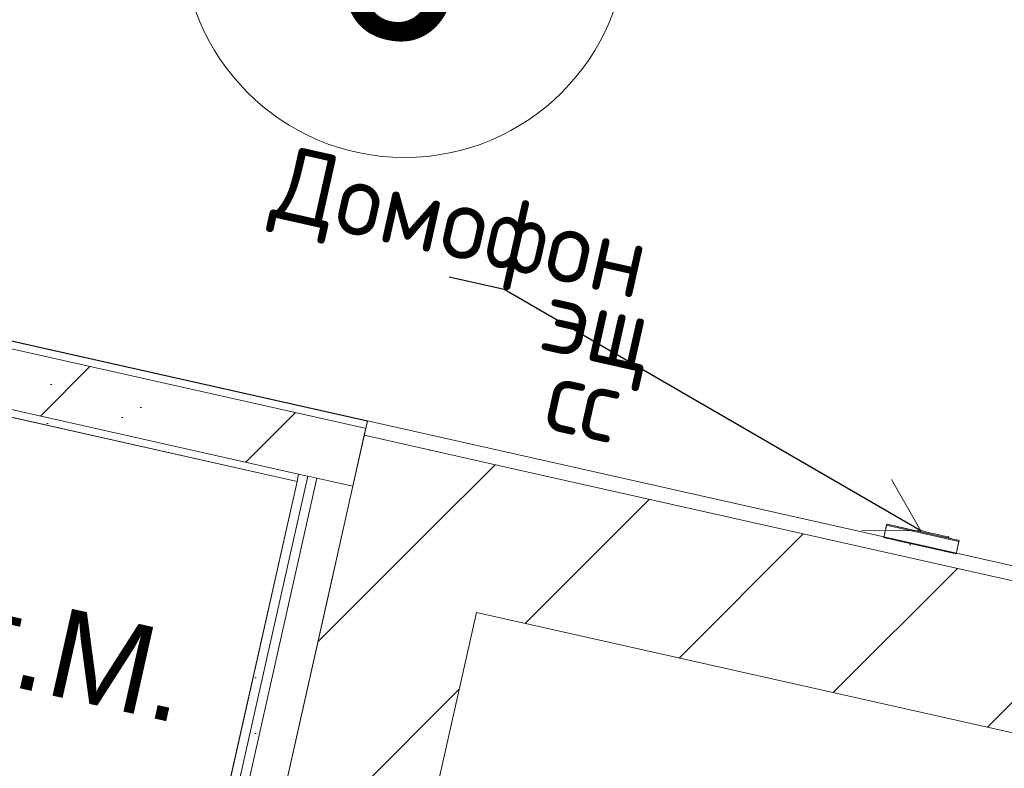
# Model space of a CAD drawing. Header units: millimetres. Extents: x -7145539 to -6664766, y 5874041 to 6141700.
# Tile 117 of 177: x -6934331 to -6933003, y 5899951 to 5900961. Entities that reach past the tile are written whole.
import ezdxf
from ezdxf.enums import TextEntityAlignment as Align

# ---------------------------------------------------------------- set-up
doc = ezdxf.new("R2010")
doc.units = ezdxf.units.MM
doc.header["$MEASUREMENT"] = 0
for name, color, linetype in [('S - квартира_помещение.АР', 7, 'Continuous'), ('АР-Мебель_Сантехника.АР', 7, 'Continuous'), ('АР-Стены_внутренние_пилоны.АР', 7, 'Continuous'), ('АР-Стены_Перегородки_100_.АР', 7, 'Continuous'), ('АР-Стены_Перегородки_шахты_.АР', 7, 'Continuous'), ('АР-Чертеж-Размеры.АР', 7, 'Continuous')]:
    doc.layers.add(name, color=color, linetype=linetype)
for name, color, linetype, lineweight in [('S - квартира_помещение.АР_Ном._пера__101', 252, 'Continuous', 0), ('АР-Мебель_Оборудование_Технология.АР_Ном._пера__101', 252, 'Continuous', 0), ('АР-Мебель_Сантехника.АР_Ном._пера__101', 252, 'Continuous', 0), ('АР-Стены_внутренние_пилоны.АР_Ном._пера__1', 7, 'Continuous', 15), ('АР-Стены_Перегородки_100_.АР_Ном._пера__1', 7, 'Continuous', 15), ('АР-Стены_Перегородки_шахты_.АР_Ном._пера__1', 7, 'Continuous', 15), ('АР-Чертеж-Размеры.АР_Ном._пера__1', 7, 'Continuous', 0), ('ИОС-Шахты и отверстия.АР_Ном._пера__1', 7, 'Continuous', 0), ('Паспорта Зон Archicad_Ном._пера__1', 7, 'Continuous', 0)]:
    doc.layers.add(name, color=color, linetype=linetype, lineweight=lineweight)
doc.layers.add('АР-Мебель_Сантехника.АР_Ном._пера__86', color=7, linetype='Continuous', lineweight=0, true_color=0xbdbdbd)
doc.styles.add('РЎР“Р•РќР•Р\xa0Р\x98Р\xa0_РЎРўР\x98Р›Р¬_1', font='txt')
doc.styles.add('РЎР“Р•РќР•Р\xa0Р\x98Р\xa0_РЎРўР\x98Р›Р¬_3', font='arial.ttf')
doc.styles.add('РЎР“Р•РќР•Р\xa0Р\x98Р\xa0_РЎРўР\x98Р›Р¬_6', font='GOST_Common.ttf')
doc.styles.add('РЎР“Р•РќР•Р\xa0Р\x98Р\xa0_РЎРўР\x98Р›Р¬_7', font='txt')
doc.dimstyles.new('СГЕНЕРИР_СТИЛЬ__2', dxfattribs={"dimtxt": 150, "dimasz": 142.5, "dimexe": 0.18, "dimexo": 0.0625, "dimgap": 0, "dimtad": 1, "dimdec": 0, "dimzin": 0, "dimdsep": 46, "dimtxsty": 'РЎР“Р•РќР•Р\xa0Р\x98Р\xa0_РЎРўР\x98Р›Р¬_6', "dimblk": 'ARROWHEAD_6', "dimblk1": 'ARROWHEAD_6', "dimblk2": 'ARROWHEAD_6', "dimcen": 0.09, "dimse1": 1, "dimse2": 1, "dimclrd": 7, "dimclre": 7, "dimclrt": 7, "dimazin": 0, "dimtfac": 1, "dimtdec": 4, "dimtmove": 2, "dimatfit": 3, "dimfxl": 1, "dimtolj": 1, "dimtzin": 0, "dimarcsym": 0})
doc.dimstyles.new('СГЕНЕРИР_СТИЛЬ__9', dxfattribs={"dimtxt": 0.18, "dimasz": 76, "dimexe": 0.18, "dimexo": 0.0625, "dimgap": 0, "dimtad": 0, "dimtih": 1, "dimtoh": 1, "dimdec": 4, "dimzin": 0, "dimdsep": 46, "dimcen": 0.09, "dimadec": 0, "dimazin": 0, "dimtfac": 1, "dimtdec": 4, "dimtmove": 0, "dimatfit": 3, "dimldrblk": 'ARROWHEAD_14', "dimfxl": 1, "dimtolj": 1, "dimtzin": 0, "dimarcsym": 0})
pattern_1 = [(45, (-6321637.81, 6318947.94), (-169.70563, 169.70563), []), (90, (-6321807.52, 6319117.65), (-216, 0), [0, -144, 0, -216]), (155, (-6321637.81, 6319287.35), (91.285545, 195.76248), [0, -105.6, 0, -182.4])]
pattern_2 = [(45, (-6321637.81, 6319297.94), (-111.369318, 111.369318), [0, -105, 0, -157.5]), (110, (-6321287.81, 6319297.94), (148.001588, 53.868173), [0, -77, 0, -133])]
pattern_3 = [(45, (-6321637.81, 6318947.94), (-127.279217, 127.279217), [])]
pattern_4 = [(45, (-6321637.81, 6318947.94), (-84.852814, 84.852814), []), (45, (-6321680.24, 6318990.37), (-84.852814, 84.852814), [90, -30, 0, -30])]
pattern_5 = [(0, (-6321637.814, 6318947.94), (0, 75), [0, -75])]

# ---------------------------------------------------------------- blocks, each defined once
blk = doc.blocks.new('С_у_4_44_1', base_point=(-6937377.3, 5897592.1))
at = {"layer": 'S - квартира_помещение.АР_Ном._пера__101', "color": 252, "linetype": 'Continuous', "lineweight": 0, "flags": 128}
blk.add_lwpolyline([(-6934482.7, 5897996), (-6933956.6, 5900338.2), (-6935795.8, 5900751.3), (-6936321.9, 5898409.1), (-6935706.9, 5898271), (-6935706.9, 5898271)], close=True, dxfattribs=at)
at = {"layer": 'Паспорта Зон Archicad_Ном._пера__1', "color": 7, "lineweight": 0, "style": 'РЎР“Р•РќР•Р\xa0Р\x98Р\xa0_РЎРўР\x98Р›Р¬_1'}
blk.add_attdef('ROOM_NUMBER', text='', height=250, rotation=347.3411, dxfattribs=at).set_placement((-6935311.1, 5900247.5), align=Align.MIDDLE_CENTER)
blk = doc.blocks.new('Холл_6_47_1', base_point=(-6933407.5, 5901826))
at = {"layer": 'S - квартира_помещение.АР_Ном._пера__101', "color": 252, "linetype": 'Continuous', "lineweight": 0, "flags": 128}
blk.add_lwpolyline([(-6932486.5, 5902160.7), (-6934325.6, 5902573.8), (-6934051.7, 5903793.3), (-6935124.9, 5904034.3), (-6935617.1, 5901843.5), (-6935837.2, 5900863.6), (-6932924.8, 5900209.4)], close=True, dxfattribs=at)
at = {"layer": 'Паспорта Зон Archicad_Ном._пера__1', "color": 7, "linetype": 'Continuous', "lineweight": 0}
blk.add_circle((-6933811.4, 5901075.1), 300, dxfattribs=at)
at = {"layer": 'Паспорта Зон Archicad_Ном._пера__1', "color": 7, "lineweight": 0, "style": 'РЎР“Р•РќР•Р\xa0Р\x98Р\xa0_РЎРўР\x98Р›Р¬_1'}
blk.add_attdef('ROOM_NUMBER', text='', height=250, rotation=347.3411, dxfattribs=at).set_placement((-6933811.4, 5901060.1), align=Align.MIDDLE_CENTER)
blk = doc.blocks.new('Стиральная Машина 23[153]_1', base_point=(-6934380.8, 5899818.5))
at = {"layer": 'АР-Мебель_Сантехника.АР_Ном._пера__101', "color": 252, "linetype": 'Continuous', "lineweight": 0, "flags": 128}
blk.add_lwpolyline([(-6934673.5, 5899884.3), (-6934542, 5900469.7), (-6933956.6, 5900338.2), (-6934088.1, 5899752.8)], close=True, dxfattribs=at)
at = {"layer": 'АР-Мебель_Сантехника.АР_Ном._пера__86', "color": 9, "lineweight": 0, "true_color": 0xbdbdbd, "style": 'РЎР“Р•РќР•Р\xa0Р\x98Р\xa0_РЎРўР\x98Р›Р¬_3'}
blk.add_attdef('stDisplayText', text='', height=120, rotation=347.3412, dxfattribs=at).set_placement((-6934315, 5900117.1), align=Align.MIDDLE_CENTER)
blk = doc.blocks.new('Стена_245_1', base_point=(-6935927.3, 5900873))
at = {"layer": 'АР-Стены_Перегородки_100_.АР', "linetype": 'Continuous', "lineweight": 0, "true_color": 0x000000}
h = blk.add_hatch(dxfattribs=at)
h.set_pattern_fill('ШТУКАТУРКА__ГИПС_01_0001', color=18, style=0, pattern_type=2)
h.set_pattern_definition(pattern_2)
h.paths.add_polyline_path([(-6934702.5, 5900598), (-6933871, 5900411.2), (-6933861.5, 5900419.3), (-6934700.4, 5900607.7)])
h = blk.add_hatch(dxfattribs=at)
h.set_pattern_fill('БУТ__50__0001', color=18, style=0, pattern_type=2)
h.set_pattern_definition(pattern_1)
h.paths.add_polyline_path([(-6934702.5, 5900598), (-6934720.1, 5900519.9), (-6933947.1, 5900346.3), (-6933871, 5900411.2)])
h = blk.add_hatch(dxfattribs=at)
h.set_pattern_fill('ШТУКАТУРКА__ГИПС_01_0001', color=18, style=0, pattern_type=2)
h.set_pattern_definition(pattern_2)
h.paths.add_polyline_path([(-6934720.1, 5900519.9), (-6934722.3, 5900510.1), (-6933956.6, 5900338.2), (-6933954.4, 5900347.9)])
h = blk.add_hatch(dxfattribs=at)
h.set_pattern_fill('ШТУКАТУРКА__ГИПС_01_0001', color=18, style=0, pattern_type=2)
h.set_pattern_definition(pattern_2)
h.paths.add_polyline_path([(-6933871, 5900411.2), (-6933863.7, 5900409.5), (-6933861.5, 5900419.3)])
h = blk.add_hatch(dxfattribs=at)
h.set_pattern_fill('БУТ__50__0001', color=18, style=0, pattern_type=2)
h.set_pattern_definition(pattern_1)
h.paths.add_polyline_path([(-6933881.2, 5900331.5), (-6933863.7, 5900409.5), (-6933871, 5900411.2), (-6933924.9, 5900365.2), (-6933930, 5900342.4)])
h = blk.add_hatch(dxfattribs=at)
h.set_pattern_fill('БУТ__50__0001', color=18, style=0, pattern_type=2)
h.set_pattern_definition(pattern_1)
h.paths.add_polyline_path([(-6933930, 5900342.4), (-6933924.9, 5900365.2), (-6933940.8, 5900351.7), (-6933942.2, 5900345.2)])
h = blk.add_hatch(dxfattribs=at)
h.set_pattern_fill('БУТ__50__0001', color=18, style=0, pattern_type=2)
h.set_pattern_definition(pattern_1)
h.paths.add_polyline_path([(-6933942.2, 5900345.2), (-6933940.8, 5900351.7), (-6933947.1, 5900346.3)])
at = {"layer": 'АР-Стены_Перегородки_100_.АР_Ном._пера__1', "color": 7, "linetype": 'Continuous', "lineweight": 15}
for p, q in [((-6933871, 5900411.2), (-6934702.5, 5900598)), ((-6934720.1, 5900519.9), (-6933954.4, 5900347.9)), ((-6933947.1, 5900346.3), (-6933954.4, 5900347.9))]:
    blk.add_line(p, q, dxfattribs=at)
at = {"layer": 'АР-Стены_Перегородки_100_.АР_Ном._пера__1', "color": 7, "linetype": 'Continuous', "lineweight": 0}
blk.add_line((-6933954.4, 5900347.9), (-6933956.6, 5900338.2), dxfattribs=at)
at = {"layer": 'АР-Стены_Перегородки_100_.АР_Ном._пера__1', "color": 7, "linetype": 'Continuous', "lineweight": 0, "flags": 128}
for points in [[(-6933861.5, 5900419.3), (-6934700.4, 5900607.7)], [(-6934722.3, 5900510.1), (-6933956.6, 5900338.2)]]:
    blk.add_lwpolyline(points, dxfattribs=at)
at = {"layer": 'АР-Стены_Перегородки_шахты_.АР_Ном._пера__1', "color": 7, "linetype": 'Continuous', "lineweight": 15}
for p, q in [((-6933863.7, 5900409.5), (-6933871, 5900411.2)), ((-6933942.2, 5900345.2), (-6933947.1, 5900346.3)), ((-6933930, 5900342.4), (-6933942.2, 5900345.2)), ((-6933881.2, 5900331.5), (-6933930, 5900342.4))]:
    blk.add_line(p, q, dxfattribs=at)
at = {"layer": 'АР-Стены_Перегородки_шахты_.АР_Ном._пера__1', "color": 7, "linetype": 'Continuous', "lineweight": 0, "flags": 128}
blk.add_lwpolyline([(-6933861.5, 5900419.3), (-6933863.7, 5900409.5)], dxfattribs=at)
at = {"layer": 'АР-Стены_Перегородки_шахты_.АР_Ном._пера__1', "color": 7, "linetype": 'Continuous', "lineweight": 15, "flags": 128}
blk.add_lwpolyline([(-6933863.7, 5900409.5), (-6933881.2, 5900331.5)], dxfattribs=at)
blk = doc.blocks.new('Стена_248_1', base_point=(-6933790.1, 5900280.8))
at = {"layer": 'АР-Стены_Перегородки_100_.АР', "linetype": 'Continuous', "lineweight": 0, "true_color": 0x000000}
h = blk.add_hatch(dxfattribs=at)
h.set_pattern_fill('ШТУКАТУРКА__ГИПС_01_0001', color=18, style=0, pattern_type=2)
h.set_pattern_definition(pattern_2)
h.paths.add_polyline_path([(-6933865.8, 5900400.3), (-6933848.1, 5900396.3), (-6933861.4, 5900419.8)])
h = blk.add_hatch(dxfattribs=at)
h.set_pattern_fill('ШТУКАТУРКА__ГИПС_01_0001', color=18, style=0, pattern_type=2)
h.set_pattern_definition(pattern_2)
h.paths.add_polyline_path([(-6932924.8, 5900209.4), (-6933861.4, 5900419.8), (-6933848.1, 5900396.3), (-6932929.1, 5900189.9)])
h = blk.add_hatch(dxfattribs=at)
h.set_pattern_fill('БЛОКИ_БЕТОННЫЕ_ЭФФЕКТИВН_78', color=18, style=0, pattern_type=2)
h.set_pattern_definition(pattern_3)
h.paths.add_polyline_path([(-6933909.6, 5900205.1), (-6933714.5, 5900161.3), (-6933848.1, 5900396.3), (-6933865.8, 5900400.3)])
h = blk.add_hatch(dxfattribs=at)
h.set_pattern_fill('БЛОКИ_БЕТОННЫЕ_ЭФФЕКТИВН_78', color=18, style=0, pattern_type=2)
h.set_pattern_definition(pattern_3)
h.paths.add_polyline_path([(-6933670.7, 5900356.4), (-6933848.1, 5900396.3), (-6933714.5, 5900161.3)])
h = blk.add_hatch(dxfattribs=at)
h.set_pattern_fill('БЛОКИ_БЕТОННЫЕ_ЭФФЕКТИВН_78', color=18, style=0, pattern_type=2)
h.set_pattern_definition(pattern_3)
h.paths.add_polyline_path([(-6933714.5, 5900161.3), (-6932953.5, 5899990.4), (-6932909.6, 5900185.5), (-6933670.7, 5900356.4)])
h = blk.add_hatch(dxfattribs=at)
h.set_pattern_fill('ШТУКАТУРКА__ГИПС_01_0001', color=18, style=0, pattern_type=2)
h.set_pattern_definition(pattern_2)
h.paths.add_polyline_path([(-6932929.1, 5900189.9), (-6932909.6, 5900185.5), (-6932905.2, 5900205), (-6932924.8, 5900209.4)])
at = {"layer": 'АР-Стены_внутренние_пилоны.АР_Ном._пера__1', "color": 7, "linetype": 'Continuous', "lineweight": 15}
blk.add_line((-6933865.8, 5900400.3), (-6933848.1, 5900396.3), dxfattribs=at)
at = {"layer": 'АР-Стены_внутренние_пилоны.АР_Ном._пера__1', "color": 7, "linetype": 'Continuous', "lineweight": 0, "flags": 128}
blk.add_lwpolyline([(-6933861.4, 5900419.8), (-6933865.8, 5900400.3)], dxfattribs=at)
at = {"layer": 'АР-Стены_внутренние_пилоны.АР_Ном._пера__1', "color": 7, "linetype": 'Continuous', "lineweight": 15, "flags": 128}
blk.add_lwpolyline([(-6933865.8, 5900400.3), (-6933909.6, 5900205.1)], dxfattribs=at)
at = {"layer": 'АР-Стены_Перегородки_100_.АР_Ном._пера__1', "color": 7, "linetype": 'Continuous', "lineweight": 15}
for p, q in [((-6933670.7, 5900356.4), (-6933848.1, 5900396.3)), ((-6932909.6, 5900185.5), (-6933670.7, 5900356.4))]:
    blk.add_line(p, q, dxfattribs=at)
at = {"layer": 'АР-Стены_Перегородки_100_.АР_Ном._пера__1', "color": 7, "linetype": 'Continuous', "lineweight": 30}
for p, q in [((-6932909.6, 5900185.5), (-6932905.2, 5900205)), ((-6932953.5, 5899990.4), (-6932909.6, 5900185.5))]:
    blk.add_line(p, q, dxfattribs=at)
at = {"layer": 'АР-Стены_Перегородки_100_.АР_Ном._пера__1', "color": 7, "linetype": 'Continuous', "lineweight": 0, "flags": 128}
blk.add_lwpolyline([(-6932924.8, 5900209.4), (-6933861.4, 5900419.8)], dxfattribs=at)
at = {"layer": 'АР-Стены_Перегородки_100_.АР_Ном._пера__1', "color": 7, "linetype": 'Continuous', "lineweight": 15, "flags": 128}
blk.add_lwpolyline([(-6933714.5, 5900161.3), (-6932953.5, 5899990.4)], dxfattribs=at)
blk = doc.blocks.new('Стена_249_1', base_point=(-6932824.2, 5900063.8))
at = {"layer": 'АР-Стены_внутренние_пилоны.АР', "linetype": 'Continuous', "lineweight": 0, "true_color": 0x000000}
h = blk.add_hatch(dxfattribs=at)
h.set_pattern_fill('ЖЕЛЕЗОБЕТОН__PROJECT__0001', color=18, style=0, pattern_type=2)
h.set_pattern_definition(pattern_4)
h.paths.add_polyline_path([(-6932909.6, 5900185.5), (-6932714.5, 5900141.7), (-6932710.1, 5900161.2), (-6932905.2, 5900205)])
h = blk.add_hatch(dxfattribs=at)
h.set_pattern_fill('ЖЕЛЕЗОБЕТОН__PROJECT__0001', color=18, style=0, pattern_type=2)
h.set_pattern_definition(pattern_4)
h.paths.add_polyline_path([(-6932953.5, 5899990.4), (-6932714.5, 5900141.7), (-6932909.6, 5900185.5)])
h = blk.add_hatch(dxfattribs=at)
h.set_pattern_fill('ШТУКАТУРКА__ГИПС_01_0001', color=18, style=0, pattern_type=2)
h.set_pattern_definition(pattern_2)
h.paths.add_polyline_path([(-6932895.6, 5899244), (-6932690.6, 5900156.8), (-6932714.5, 5900141.7), (-6932915.1, 5899248.3)])
h = blk.add_hatch(dxfattribs=at)
h.set_pattern_fill('ШТУКАТУРКА__ГИПС_01_0001', color=18, style=0, pattern_type=2)
h.set_pattern_definition(pattern_2)
h.paths.add_polyline_path([(-6932714.5, 5900141.7), (-6932690.6, 5900156.8), (-6932710.1, 5900161.2)])
h = blk.add_hatch(dxfattribs=at)
h.set_pattern_fill('ЖЕЛЕЗОБЕТОН__PROJECT__0001', color=18, style=0, pattern_type=2)
h.set_pattern_definition(pattern_4)
h.paths.add_polyline_path([(-6932919.5, 5899228.8), (-6932714.5, 5900141.7), (-6932953.5, 5899990.4), (-6933114.7, 5899272.7)])
at = {"layer": 'АР-Стены_внутренние_пилоны.АР_Ном._пера__1', "color": 7, "linetype": 'Continuous', "lineweight": 30}
for q in [(-6932714.5, 5900141.7), (-6932919.5, 5899228.8)]:
    blk.add_line((-6932915.1, 5899248.3), q, dxfattribs=at)
at = {"layer": 'АР-Стены_внутренние_пилоны.АР_Ном._пера__1', "color": 7, "linetype": 'Continuous', "lineweight": 0, "flags": 128}
blk.add_lwpolyline([(-6932895.6, 5899244), (-6932690.6, 5900156.8)], dxfattribs=at)
at = {"layer": 'АР-Стены_внутренние_пилоны.АР_Ном._пера__1', "color": 7, "linetype": 'Continuous', "lineweight": 30, "flags": 128}
blk.add_lwpolyline([(-6932953.5, 5899990.4), (-6933114.7, 5899272.7)], dxfattribs=at)
at = {"layer": 'АР-Стены_Перегородки_100_.АР_Ном._пера__1', "color": 7, "linetype": 'Continuous', "lineweight": 30}
for p, q in [((-6932909.6, 5900185.5), (-6932905.2, 5900205)), ((-6932953.5, 5899990.4), (-6932909.6, 5900185.5)), ((-6932714.5, 5900141.7), (-6932710.1, 5900161.2))]:
    blk.add_line(p, q, dxfattribs=at)
blk = doc.blocks.new('Стена_262_1', base_point=(-6934423.2, 5897918.6))
at = {"layer": 'АР-Стены_Перегородки_шахты_.АР', "linetype": 'Continuous', "lineweight": 0, "true_color": 0x000000}
h = blk.add_hatch(dxfattribs=at)
h.set_pattern_fill('ШТУКАТУРКА__ГИПС_03_0001', color=18, style=0, pattern_type=2)
h.set_pattern_definition(pattern_5)
h.paths.add_polyline_path([(-6934470.4, 5897993.3), (-6933942.2, 5900345.2), (-6933947.1, 5900346.3), (-6933956.6, 5900338.2), (-6934482.6, 5897996)])
h = blk.add_hatch(dxfattribs=at)
h.set_pattern_fill('ШТУКАТУРКА__ГИПС_03_0001', color=18, style=0, pattern_type=2)
h.set_pattern_definition(pattern_5)
h.paths.add_polyline_path([(-6934461, 5897978.4), (-6933930, 5900342.4), (-6933942.2, 5900345.2), (-6934473.2, 5897981.1)])
h = blk.add_hatch(dxfattribs=at)
h.set_pattern_fill('ШТУКАТУРКА__ГИПС_03_0001', color=18, style=0, pattern_type=2)
h.set_pattern_definition(pattern_5)
h.paths.add_polyline_path([(-6933956.6, 5900338.2), (-6933947.1, 5900346.3), (-6933954.4, 5900347.9)])
at = {"layer": 'АР-Стены_Перегородки_100_.АР_Ном._пера__1', "color": 7, "linetype": 'Continuous', "lineweight": 0}
blk.add_line((-6933954.4, 5900347.9), (-6933956.6, 5900338.2), dxfattribs=at)
at = {"layer": 'АР-Стены_Перегородки_100_.АР_Ном._пера__1', "color": 7, "linetype": 'Continuous', "lineweight": 15}
blk.add_line((-6933947.1, 5900346.3), (-6933954.4, 5900347.9), dxfattribs=at)
at = {"layer": 'АР-Стены_Перегородки_шахты_.АР_Ном._пера__1', "color": 7, "linetype": 'Continuous', "lineweight": 0}
for p, q in [((-6933942.2, 5900345.2), (-6934473.2, 5897981.1)), ((-6933930, 5900342.4), (-6934463.7, 5897966.2))]:
    blk.add_line(p, q, dxfattribs=at)
at = {"layer": 'АР-Стены_Перегородки_шахты_.АР_Ном._пера__1', "color": 7, "linetype": 'Continuous', "lineweight": 15}
for p, q in [((-6933942.2, 5900345.2), (-6933947.1, 5900346.3)), ((-6933930, 5900342.4), (-6933942.2, 5900345.2)), ((-6933881.2, 5900331.5), (-6933930, 5900342.4))]:
    blk.add_line(p, q, dxfattribs=at)
at = {"layer": 'АР-Стены_Перегородки_шахты_.АР_Ном._пера__1', "color": 7, "linetype": 'Continuous', "lineweight": 0, "flags": 128}
for points in [[(-6933956.6, 5900338.2), (-6934482.6, 5897996)], [(-6934414.9, 5897955.2), (-6933881.2, 5900331.5)]]:
    blk.add_lwpolyline(points, dxfattribs=at)
blk = doc.blocks.new('Стена_264_1', base_point=(-6933790.1, 5900280.8))
at = {"layer": 'АР-Стены_внутренние_пилоны.АР', "linetype": 'Continuous', "lineweight": 0, "true_color": 0x000000}
h = blk.add_hatch(dxfattribs=at)
h.set_pattern_fill('БЛОКИ_БЕТОННЫЕ_ЭФФЕКТИВН_78', color=18, style=0, pattern_type=2)
h.set_pattern_definition(pattern_3)
h.paths.add_polyline_path([(-6933909.6, 5900205.1), (-6934114.7, 5899292.3), (-6933919.5, 5899248.4), (-6933714.5, 5900161.3)])
at = {"layer": 'АР-Стены_внутренние_пилоны.АР_Ном._пера__1', "color": 7, "linetype": 'Continuous', "lineweight": 15, "flags": 128}
for points in [[(-6933909.6, 5900205.1), (-6934114.7, 5899292.3)], [(-6933875.7, 5899443.6), (-6933714.5, 5900161.3)]]:
    blk.add_lwpolyline(points, dxfattribs=at)
blk = doc.blocks.new('Дверной звонок[177]_1', base_point=(-6933165.2, 5900262.4))
at = {"layer": 'АР-Мебель_Оборудование_Технология.АР_Ном._пера__101', "color": 252, "linetype": 'Continuous', "lineweight": 0}
for p, q in [((-6933165.2, 5900262.4), (-6933161.5, 5900279.1)), ((-6933161.5, 5900279.1), (-6933161.2, 5900280.5)), ((-6933161.5, 5900279.1), (-6933160.9, 5900278.9)), ((-6933161.2, 5900280.5), (-6933160.6, 5900280.4)), ((-6933160.9, 5900278.9), (-6933159.7, 5900278.7)), ((-6933160.6, 5900280.4), (-6933159.4, 5900280.1)), ((-6933159.7, 5900278.7), (-6933158, 5900278.3)), ((-6933159.4, 5900280.1), (-6933157.7, 5900279.7)), ((-6933158, 5900278.3), (-6933155.8, 5900277.8)), ((-6933157.7, 5900279.7), (-6933155.5, 5900279.2)), ((-6933155.8, 5900277.8), (-6933153.2, 5900277.2)), ((-6933155.5, 5900279.2), (-6933152.9, 5900278.6)), ((-6933153.2, 5900277.2), (-6933150.3, 5900276.5)), ((-6933152.9, 5900278.6), (-6933149.9, 5900278)), ((-6933150.3, 5900276.5), (-6933147, 5900275.8)), ((-6933149.9, 5900278), (-6933146.7, 5900277.3)), ((-6933147, 5900275.8), (-6933143.7, 5900275.1)), ((-6933146.7, 5900277.3), (-6933143.4, 5900276.5)), ((-6933143.7, 5900275.1), (-6933142, 5900274.7)), ((-6933143.4, 5900276.5), (-6933141.7, 5900276.1)), ((-6933142, 5900274.7), (-6933083.4, 5900261.5)), ((-6933141.7, 5900276.1), (-6933083.1, 5900263)), ((-6933165.2, 5900262.4), (-6933164.6, 5900262.3)), ((-6933164.6, 5900262.3), (-6933163.5, 5900262)), ((-6933163.5, 5900262), (-6933161.8, 5900261.6)), ((-6933161.8, 5900261.6), (-6933159.6, 5900261.1)), ((-6933159.6, 5900261.1), (-6933157, 5900260.6)), ((-6933157, 5900260.6), (-6933154, 5900259.9)), ((-6933154, 5900259.9), (-6933150.8, 5900259.2)), ((-6933150.8, 5900259.2), (-6933147.4, 5900258.4)), ((-6933115.4, 5900270.2), (-6933115.1, 5900271.6)), ((-6933115.1, 5900271.6), (-6933114.5, 5900271.5)), ((-6933114.5, 5900271.5), (-6933113.4, 5900271.3)), ((-6933113.4, 5900271.3), (-6933111.7, 5900270.9)), ((-6933111.7, 5900270.9), (-6933109.6, 5900270.4)), ((-6933109.6, 5900270.4), (-6933107.1, 5900269.8)), ((-6933107.1, 5900269.8), (-6933104.2, 5900269.2)), ((-6933104.2, 5900269.2), (-6933101.1, 5900268.5)), ((-6933101.1, 5900268.5), (-6933097.8, 5900267.8)), ((-6933097.8, 5900267.8), (-6933094.5, 5900267)), ((-6933094.5, 5900267), (-6933091.2, 5900266.3)), ((-6933091.2, 5900266.3), (-6933088.1, 5900265.6)), ((-6933088.1, 5900265.6), (-6933085.2, 5900264.9)), ((-6933085.2, 5900264.9), (-6933082.7, 5900264.4)), ((-6933083.4, 5900261.5), (-6933081.7, 5900261.2)), ((-6933083.1, 5900263), (-6933081.4, 5900262.6)), ((-6933082.7, 5900264.4), (-6933080.6, 5900263.9)), ((-6933081.7, 5900261.2), (-6933078.4, 5900260.4)), ((-6933081.4, 5900262.6), (-6933078, 5900261.8)), ((-6933080.6, 5900263.9), (-6933078.9, 5900263.5)), ((-6933078.9, 5900263.5), (-6933077.8, 5900263.3)), ((-6933078.4, 5900260.4), (-6933075.2, 5900259.7)), ((-6933078, 5900261.8), (-6933074.8, 5900261.1)), ((-6933077.8, 5900263.3), (-6933077.2, 5900263.1)), ((-6933077.5, 5900261.7), (-6933077.2, 5900263.1)), ((-6933075.2, 5900259.7), (-6933072.2, 5900259)), ((-6933074.8, 5900261.1), (-6933071.9, 5900260.4)), ((-6933072.2, 5900259), (-6933069.6, 5900258.4)), ((-6933071.9, 5900260.4), (-6933069.3, 5900259.9)), ((-6933069.3, 5900259.9), (-6933067.1, 5900259.4)), ((-6933067.1, 5900259.4), (-6933065.4, 5900259)), ((-6933147.4, 5900258.4), (-6933145.7, 5900258)), ((-6933145.7, 5900258), (-6933087.2, 5900244.9)), ((-6933069.6, 5900258.4), (-6933067.4, 5900257.9)), ((-6933067.7, 5900240.5), (-6933063.9, 5900257.2)), ((-6933067.4, 5900257.9), (-6933065.7, 5900257.6)), ((-6933065.7, 5900257.6), (-6933064.5, 5900257.3)), ((-6933065.4, 5900259), (-6933064.2, 5900258.7)), ((-6933064.5, 5900257.3), (-6933063.9, 5900257.2)), ((-6933064.2, 5900258.7), (-6933063.6, 5900258.6)), ((-6933063.9, 5900257.2), (-6933063.6, 5900258.6)), ((-6933087.2, 5900244.9), (-6933085.5, 5900244.5)), ((-6933085.5, 5900244.5), (-6933082.1, 5900243.7)), ((-6933082.1, 5900243.7), (-6933078.9, 5900243)), ((-6933078.9, 5900243), (-6933075.9, 5900242.4)), ((-6933075.9, 5900242.4), (-6933073.3, 5900241.8)), ((-6933073.3, 5900241.8), (-6933071.1, 5900241.3)), ((-6933071.1, 5900241.3), (-6933069.4, 5900240.9)), ((-6933069.4, 5900240.9), (-6933068.3, 5900240.6)), ((-6933068.3, 5900240.6), (-6933067.7, 5900240.5))]:
    blk.add_line(p, q, dxfattribs=at)
at = {"layer": 'АР-Мебель_Оборудование_Технология.АР_Ном._пера__101', "color": 252, "linetype": 'Continuous', "lineweight": 0, "flags": 128}
for points in [[(-6933161.2, 5900280.5), (-6933063.6, 5900258.6), (-6933067.7, 5900240.5), (-6933165.2, 5900262.4)], [(-6933083.1, 5900263), (-6933081.4, 5900262.6), (-6933078, 5900261.8), (-6933077.5, 5900261.7), (-6933077.2, 5900263.1), (-6933077.8, 5900263.3), (-6933078.9, 5900263.5), (-6933080.6, 5900263.9), (-6933082.7, 5900264.4), (-6933085.2, 5900264.9), (-6933088.1, 5900265.6), (-6933091.2, 5900266.3), (-6933094.5, 5900267), (-6933097.8, 5900267.8), (-6933101.1, 5900268.5), (-6933104.2, 5900269.2), (-6933107.1, 5900269.8), (-6933109.6, 5900270.4), (-6933111.7, 5900270.9), (-6933113.4, 5900271.3), (-6933114.5, 5900271.5), (-6933115.1, 5900271.6), (-6933115.4, 5900270.2)]]:
    blk.add_lwpolyline(points, close=True, dxfattribs=at)
blk = doc.blocks.new('*D1326', base_point=(-6321637.8, 6318947.9))
at = {"layer": 'АР-Чертеж-Размеры.АР_Ном._пера__1', "color": 7, "linetype": 'Continuous', "lineweight": 0, "transparency": 16777216}
for p, q in [((-6934337.2, 5902691.7), (-6934361.9, 5902582)), ((-6934305.1, 5902492.4), (-6934418.6, 5902671.6)), ((-6934499.1, 5902612.8), (-6934224.7, 5902551.2)), ((-6934361.9, 5902582), (-6934800.3, 5900630.2)), ((-6934857, 5900719.8), (-6934743.5, 5900540.5)), ((-6934937.5, 5900661), (-6934663.1, 5900599.3)), ((-6934800.3, 5900630.2), (-6934824.9, 5900520.4))]:
    blk.add_line(p, q, dxfattribs=at)
at = {"layer": 'АР-Чертеж-Размеры.АР_Ном._пера__1', "color": 7, "lineweight": 0, "transparency": 16777216, "insert": (-6934571.6, 5901785), "char_height": 150, "attachment_point": 7, "rotation": 77.3411, "style": 'РЎР“Р•РќР•Р\xa0Р\x98Р\xa0_РЎРўР\x98Р›Р¬_6'}
blk.add_mtext('\\A1;{\\pql;\\fGOST Common|b0|i0|c204|p0;\\W1.000000;2\xa0000}', dxfattribs=at)
blk = doc.blocks.new('ARROWHEAD_6')
at = {"color": 0, "linetype": 'Continuous', "lineweight": 0}
for p, q in [((-0.5, -0.5), (0.5, 0.5)), ((0, 0), (-1, 0))]:
    blk.add_line(p, q, dxfattribs=at)
blk = doc.blocks.new('ARROWHEAD_14')
at = {"color": 0, "linetype": 'Continuous', "lineweight": 0}
blk.add_line((0, 0), (-1, 0), dxfattribs=at)
at = {"color": 0, "linetype": 'Continuous', "lineweight": 0, "flags": 128}
blk.add_lwpolyline([(-0.9093, 0.525), (0, 0), (-0.9093, -0.525)], dxfattribs=at)

msp = doc.modelspace()

# ---------------------------------------------------------------- linework, layer by layer
at = {"layer": 'S - квартира_помещение.АР', "color": 254, "linetype": 'Continuous', "lineweight": 0, "true_color": 0xd8d8d8, "flags": 128}
for points in [[(-6932486.5, 5902160.7), (-6934325.6, 5902573.8), (-6934051.7, 5903793.3), (-6935124.9, 5904034.3), (-6935617.1, 5901843.5), (-6935837.2, 5900863.6), (-6932924.8, 5900209.4)], [(-6934482.7, 5897996), (-6933956.6, 5900338.2), (-6935795.8, 5900751.3), (-6936321.9, 5898409.1), (-6935706.9, 5898271), (-6935706.9, 5898271)]]:
    msp.add_lwpolyline(points, close=True, dxfattribs=at)

# ---------------------------------------------------------------- block references
at = {"layer": 'S - квартира_помещение.АР', "color": 7, "linetype": 'Continuous', "lineweight": 0}
msp.add_blockref('Холл_6_47_1', (-6933407.5, 5901826), dxfattribs=at).add_auto_attribs({'ROOM_NUMBER': '6'})
msp.add_blockref('С_у_4_44_1', (-6937377.3, 5897592.1), dxfattribs=at)
at = {"layer": 'АР-Мебель_Оборудование_Технология.АР_Ном._пера__101', "color": 252, "linetype": 'Continuous', "lineweight": 0}
msp.add_blockref('Дверной звонок[177]_1', (-6933165.2, 5900262.4), dxfattribs=at)
at = {"layer": 'АР-Мебель_Сантехника.АР', "color": 252, "linetype": 'Continuous', "lineweight": 0}
msp.add_blockref('Стиральная Машина 23[153]_1', (-6934380.8, 5899818.5), dxfattribs=at).add_auto_attribs({'stDisplayText': 'Ст.М.'})
at = {"layer": 'АР-Стены_внутренние_пилоны.АР', "color": 7, "lineweight": 0}
for name, p in [('Стена_264_1', (-6933790.1, 5900280.8)), ('Стена_249_1', (-6932824.2, 5900063.8))]:
    msp.add_blockref(name, p, dxfattribs=at)
at = {"layer": 'АР-Стены_Перегородки_100_.АР', "color": 7, "lineweight": 0}
for name, p in [('Стена_245_1', (-6935927.3, 5900873)), ('Стена_248_1', (-6933790.1, 5900280.8))]:
    msp.add_blockref(name, p, dxfattribs=at)
at = {"layer": 'АР-Стены_Перегородки_шахты_.АР', "color": 7, "lineweight": 0}
msp.add_blockref('Стена_262_1', (-6934423.2, 5897918.6), dxfattribs=at)

# ---------------------------------------------------------------- texts
at = {"layer": 'АР-Мебель_Оборудование_Технология.АР_Ном._пера__101', "color": 252, "linetype": 'Continuous', "lineweight": 0, "insert": (-6933751.5, 5900613.8), "char_height": 100, "attachment_point": 8, "rotation": 347.3424, "style": 'РЎР“Р•РќР•Р\xa0Р\x98Р\xa0_РЎРўР\x98Р›Р¬_7'}
msp.add_mtext('\\A1;{\\pqc;\\fGOST Common|b1|i0|c204|p0;\\W1.000000;Домофон}', dxfattribs=at)
at = {"layer": 'ИОС-Шахты и отверстия.АР_Ном._пера__1', "color": 7, "linetype": 'Continuous', "lineweight": 0, "insert": (-6933559, 5900499.1), "char_height": 100, "attachment_point": 5, "rotation": 347.342, "line_spacing_factor": 0.621177, "style": 'РЎР“Р•РќР•Р\xa0Р\x98Р\xa0_РЎРўР\x98Р›Р¬_6'}
msp.add_mtext('\\A1;{\\pqc;\\fGOST Common|b0|i0|c204|p0;\\W1.000000;эщ\\P\\pqc;\\fGOST Common|b0|i0|c204|p0;\\W1.000000;сс}', dxfattribs=at)

# ---------------------------------------------------------------- dimensions: what is measured, and where the dimension line sits
at = {"layer": 'АР-Чертеж-Размеры.АР', "color": 7, "linetype": 'Continuous', "lineweight": 0}
dim = msp.add_linear_dim(base=(-6934800.2733, 5900630.1557), p1=(-6933303.5952, 5902344.2766), p2=(-6934893.2949, 5900651.0489), angle=257.3411, dimstyle='СГЕНЕРИР_СТИЛЬ__2', dxfattribs=at)
dim.commit()
dim.dimension.update_dxf_attribs({"geometry": '*D1326', "text_midpoint": (-6934588.4286, 5902052.4673), "dimtype": 160, "text_rotation": 77.3411})

# ---------------------------------------------------------------- leaders
at = {"layer": 'АР-Мебель_Оборудование_Технология.АР_Ном._пера__101', "color": 252, "linetype": 'Continuous', "lineweight": 0, "annotation_type": 0, "has_hookline": 1, "hookline_direction": 1, "text_width": 509.1, "horizontal_direction": (0.975697, -0.219125, 0)}
msp.add_leader([(-6933115.1, 5900271.6), (-6933677.3, 5900597.1), (-6933751.5, 5900613.8)], dimstyle='СГЕНЕРИР_СТИЛЬ__9', dxfattribs=at)

doc.saveas('drawing.dxf')
